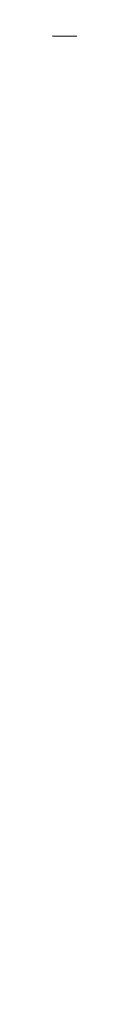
# Model space of a CAD drawing. Header units: millimetres. Extents: x 309 to 494, y 52 to 496.
# Tile 48 of 64: x 401.35298 to 401.35732, y 107.42224 to 107.81205. Entities that reach past the tile are written whole.
import ezdxf

# ---------------------------------------------------------------- set-up
doc = ezdxf.new("R2010")
doc.units = ezdxf.units.MM
doc.header["$LTSCALE"] = 47.498
doc.layers.get('0').update_dxf_attribs({"linetype": 'CONTINUOUS'})
doc.layers.add('KONSTR_EL', color=7, linetype='CONTINUOUS')

msp = doc.modelspace()

# ---------------------------------------------------------------- linework, layer by layer
at = {"color": 7, "linetype": 'CONTINUOUS'}
msp.add_arc((401.35066, 90.80547), 65, 7.069714, 172.930286, dxfattribs=at)
at = {"layer": 'KONSTR_EL', "color": 4, "linetype": 'CONTINUOUS'}
for radius in [34, 27.2, 20.4]:
    msp.add_circle((401.35066, 90.80547), radius, dxfattribs=at)
msp.add_arc((401.35066, 90.80547), 17, 180, 90, dxfattribs=at)

doc.saveas('drawing.dxf')
